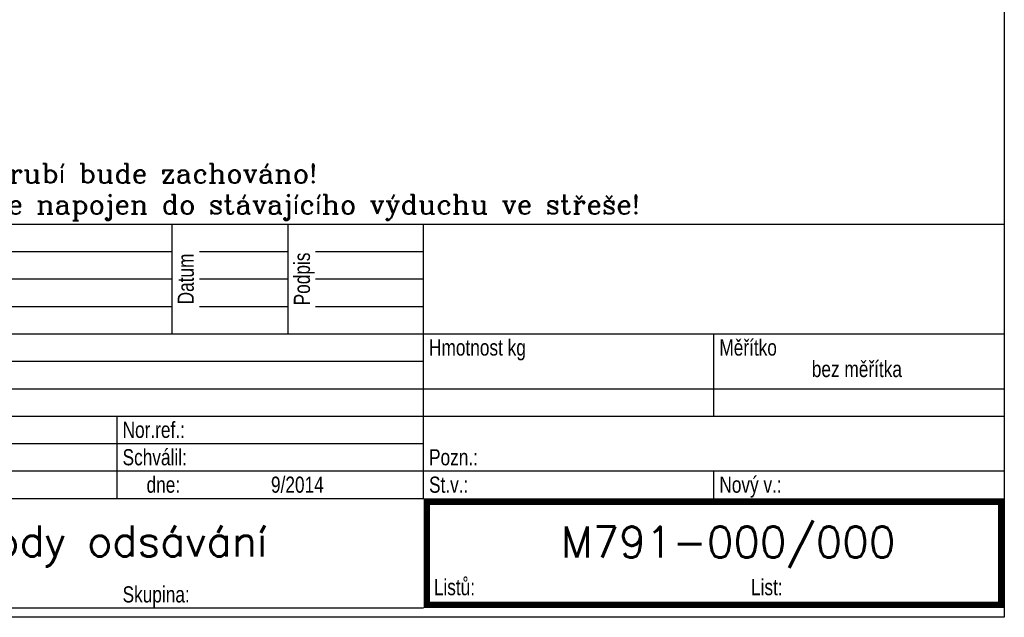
# Model space of a CAD drawing. Extents: x -1507204116 to 3732041488, y -170180604 to 62810664.
# Tile 47 of 54: x 138955 to 215262, y -49884 to -3587. Entities that reach past the tile are written whole.
import ezdxf
from ezdxf.enums import TextEntityAlignment as Align

# ---------------------------------------------------------------- set-up
doc = ezdxf.new("R2010")
doc.units = 0
doc.header["$LTSCALE"] = 1000
doc.header["$MEASUREMENT"] = 0
for name, color, linetype in [('_ZAŘÍZENÍ', 7, 'CONTINUOUS'), ('TENKA', 7, 'CONTINUOUS'), ('TEXT', 4, 'CONTINUOUS'), ('TLUSTA', 3, 'CONTINUOUS')]:
    doc.layers.add(name, color=color, linetype=linetype)
doc.styles.add('RAZ_FONT', font='TXT')
doc.styles.add('ROMANC', font='romanc')
doc.styles.get("Standard").update_dxf_attribs({"font": 'ROMANS.shx', "height": 10})

msp = doc.modelspace()

# ---------------------------------------------------------------- linework, layer by layer
at = {"layer": 'TENKA', "color": 0, "lineweight": -2}
for p, q in [((150762, -27922), (150762, -19422)), ((159762, -27922), (159762, -19422)), ((130887, -21547), (150762, -21547)), ((152887, -21547), (159762, -21547)), ((161887, -21547), (170262, -21547)), ((130887, -23672), (150762, -23672)), ((152887, -23672), (159762, -23672)), ((161887, -23672), (170262, -23672)), ((130887, -25797), (150762, -25797)), ((152887, -25797), (159762, -25797)), ((161887, -25797), (170262, -25797)), ((192762, -34297), (192762, -27922)), ((122762, -30047), (170262, -30047)), ((122762, -32172), (215262, -32172)), ((146512, -40672), (146512, -34297)), ((122762, -36422), (170262, -36422)), ((122762, -38547), (215262, -38547)), ((192762, -40672), (192762, -38547))]:
    msp.add_line(p, q, dxfattribs=at)
at = {"layer": 'TENKA', "lineweight": -2}
msp.add_lwpolyline([(-63921, 70407), (215262, 70407), (215262, -49884), (-63921, -49884)], close=True, dxfattribs=at)
at = {"layer": 'TLUSTA', "color": 0, "lineweight": -2}
for p, q in [((122762, -19422), (170262, -19422)), ((170262, -27922), (170262, -19422)), ((170262, -19422), (215262, -19422)), ((122762, -27922), (215262, -27922)), ((170262, -34297), (170262, -27922)), ((122762, -34297), (215262, -34297)), ((170262, -40672), (170262, -34297)), ((122762, -40672), (170262, -40672)), ((170262, -49172), (122762, -49172))]:
    msp.add_line(p, q, dxfattribs=at)
at = {"layer": 'TLUSTA', "color": 0, "lineweight": -2, "const_width": 500}
msp.add_lwpolyline([(170512, -48922), (215012, -48922), (215012, -40922), (170512, -40922)], close=True, dxfattribs=at)

# ---------------------------------------------------------------- texts
at = {"layer": '_ZAŘÍZENÍ', "color": 3, "lineweight": -2, "style": 'ROMANC'}
for s, p in [('Čárkované potrubí bude zachováno! ', (122047, -16237)), ('Zdroj 103 bude napojen do stávajícího výduchu ve střeše! ', (122239, -18639))]:
    msp.add_text(s, height=1500, dxfattribs=at).set_placement(p)
at = {"layer": '_ZAŘÍZENÍ', "color": 0, "lineweight": -2}
for s, p in [('rozvody odsávání', (130295, -45161)), ('M791-000/000', (180898, -45252))]:
    msp.add_text(s, height=2400, dxfattribs=at).set_placement(p)
at = {"layer": 'TEXT', "color": 0, "lineweight": -2, "style": 'RAZ_FONT', "width": 0.8}
for s, p in [('Datum', (152450, -23672)), ('Podpis', (161450, -23672))]:
    msp.add_text(s, height=1250, rotation=90, dxfattribs=at).set_placement(p, align=Align.CENTER)
for s, p in [('Měřítko', (193179, -29609)), ('Hmotnost kg', (170679, -29609)), ('bez měřítka', (200343, -31274)), ('Nor.ref.:', (146929, -35984)), ('Schválil:', (146929, -38109)), ('Pozn.:', (170679, -38109)), ('     dne:', (146929, -40234)), ('Nový v.:', (193179, -40234)), ('St.v.:', (170679, -40234)), (' Listů:', (170679, -48172)), (' List:', (195262, -48172)), ('Skupina:', (146929, -48734))]:
    msp.add_text(s, height=1250, dxfattribs=at).set_placement(p)
msp.add_attdef('9/2014', (158429, -40234), '', height=1250, dxfattribs=at)

doc.saveas('drawing.dxf')
